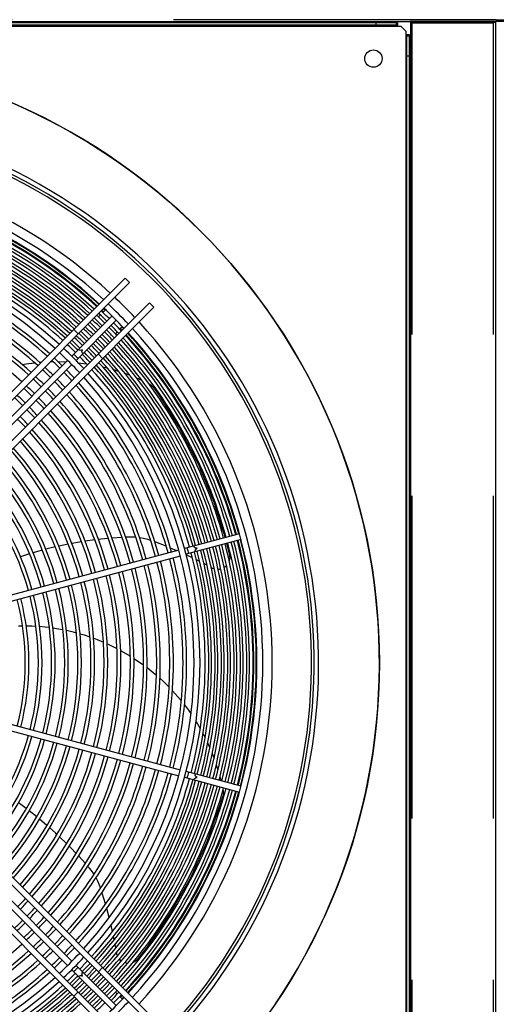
# Model space of a CAD drawing. Header units: centimetres. Extents: x -92429 to 178773, y 2337 to 428125.
# Tile 72 of 138: x 162387 to 162424, y 9265 to 9341. Entities that reach past the tile are written whole.
import ezdxf

# ---------------------------------------------------------------- set-up
doc = ezdxf.new("R2010")
doc.units = ezdxf.units.CM
doc.header["$LTSCALE"] = 50
doc.linetypes.add('DASHED', pattern=[0.75, 0.5, -0.25])
doc.layers.add('WL_urządzenia', color=1, linetype='Continuous')

msp = doc.modelspace()

# ---------------------------------------------------------------- linework, layer by layer
at = {"layer": 'WL_urządzenia', "color": 1, "linetype": 'Continuous'}
for p, q in [((162318.11, 9340.811, 2170), (162417.391, 9340.811, 2170)), ((162416.418, 9340.718, 2170), (162319.083, 9340.718, 2170)), ((162414.749, 9340.718, 2170), (162414.749, 9340.533, 2170)), ((162416.325, 9340.718, 2170), (162416.325, 9340.533, 2170)), ((162416.418, 9340.718, 2170), (162416.418, 9340.44, 2170)), ((162523.347, 9340.811, 2170), (162417.391, 9340.811, 2170)), ((162417.438, 9340.765, 2170), (162424.019, 9340.765, 2170)), ((162417.438, 9340.765, 2170), (162417.438, 9241.483, 2170)), ((162424.019, 9340.765, 2170), (162424.019, 9241.483, 2170)), ((162319.083, 9340.44, 2170), (162416.418, 9340.44, 2170)), ((162416.325, 9340.533, 2170), (162319.176, 9340.533, 2170)), ((162416.418, 9340.533, 2170), (162416.325, 9340.533, 2170)), ((162416.418, 9340.44, 2170), (162416.696, 9340.44, 2170)), ((162416.696, 9340.44, 2170), (162417.067, 9340.069, 2170)), ((162417.067, 9340.069, 2170), (162417.067, 9339.791, 2170)), ((162417.067, 9339.791, 2170), (162417.345, 9339.791, 2170)), ((162417.067, 9339.791, 2170), (162417.067, 9242.456, 2170)), ((162417.16, 9339.699, 2170), (162417.16, 9339.791, 2170)), ((162417.16, 9242.549, 2170), (162417.16, 9339.699, 2170)), ((162417.16, 9339.699, 2170), (162417.345, 9339.699, 2170)), ((162417.345, 9339.791, 2170), (162417.345, 9242.456, 2170)), ((162417.345, 9338.123, 2170), (162417.16, 9338.123, 2170)), ((162417.345, 9338.123, 2170), (162417.16, 9338.123, 2170)), ((162371.285, 9296.887, 2170), (162395.314, 9320.916, 2170)), ((162395.314, 9320.916, 2170), (162395.641, 9320.588, 2170)), ((162395.641, 9320.588, 2170), (162371.676, 9296.622, 2170)), ((162373.249, 9295.049, 2170), (162397.215, 9319.015, 2170)), ((162397.542, 9318.687, 2170), (162373.514, 9294.659, 2170)), ((162397.215, 9319.015, 2170), (162397.542, 9318.687, 2170)), ((162394.297, 9317.998, 2170), (162391.184, 9314.885, 2170)), ((162393.244, 9317.928, 2170), (162393.395, 9318.079, 2170)), ((162393.591, 9318.276, 2170), (162393.798, 9318.482, 2170)), ((162391.511, 9314.557, 2170), (162394.625, 9317.671, 2170)), ((162395.109, 9317.171, 2170), (162394.902, 9316.965, 2170)), ((162391.338, 9316.94, 2170), (162391.666, 9316.613, 2170)), ((162394.705, 9316.768, 2170), (162394.555, 9316.617, 2170)), ((162393.239, 9315.039, 2170), (162393.567, 9314.712, 2170)), ((162390.856, 9314.557, 2170), (162380.236, 9303.937, 2170)), ((162380.564, 9303.61, 2170), (162391.184, 9314.229, 2170)), ((162387.327, 9314.238, 2170), (162387.648, 9314.29, 2170)), ((162387.648, 9314.29, 2170), (162388.301, 9314.376, 2170)), ((162388.678, 9314.412, 2170), (162388.822, 9314.424, 2170)), ((162389.515, 9314.461, 2170), (162389.618, 9314.464, 2170)), ((162389.618, 9314.464, 2170), (162389.714, 9314.466, 2170)), ((162390.115, 9314.469, 2170), (162390.638, 9314.457, 2170)), ((162390.638, 9314.457, 2170), (162390.751, 9314.452, 2170)), ((162391.684, 9314.38, 2170), (162392.31, 9314.301, 2170)), ((162393.033, 9314.177, 2170), (162393.107, 9314.163, 2170)), ((162393.571, 9314.063, 2170), (162393.783, 9314.012, 2170)), ((162393.783, 9314.012, 2170), (162393.932, 9313.975, 2170)), ((162394.412, 9313.843, 2170), (162394.787, 9313.729, 2170)), ((162395.286, 9313.561, 2170), (162395.675, 9313.418, 2170)), ((162396.195, 9313.207, 2170), (162396.601, 9313.027, 2170)), ((162397.145, 9312.764, 2170), (162397.173, 9312.75, 2170)), ((162397.173, 9312.75, 2170), (162397.305, 9312.668, 2170)), ((162397.305, 9312.668, 2170), (162397.441, 9312.544, 2170)), ((162397.441, 9312.544, 2170), (162397.505, 9312.464, 2170)), ((162397.505, 9312.464, 2170), (162397.893, 9311.914, 2170)), ((162397.893, 9311.914, 2170), (162399.538, 9309.298, 2170)), ((162399.538, 9309.298, 2170), (162400.966, 9306.534, 2170)), ((162400.966, 9306.534, 2170), (162402.153, 9303.663, 2170)), ((162402.153, 9303.663, 2170), (162403.059, 9300.824, 2170)), ((162404.178, 9301.124, 2170), (162399.925, 9299.985, 2170)), ((162390.908, 9300.323, 2170), (162390.172, 9300.169, 2170)), ((162391.772, 9300.48, 2170), (162391.186, 9300.376, 2170)), ((162391.931, 9300.506, 2170), (162391.772, 9300.48, 2170)), ((162392.965, 9300.655, 2170), (162392.212, 9300.55, 2170)), ((162393.427, 9300.71, 2170), (162393.249, 9300.69, 2170)), ((162394.01, 9300.77, 2170), (162393.427, 9300.71, 2170)), ((162395.065, 9300.849, 2170), (162394.297, 9300.795, 2170)), ((162395.55, 9300.873, 2170), (162395.354, 9300.864, 2170)), ((162395.788, 9300.877, 2170), (162395.55, 9300.873, 2170)), ((162396.102, 9300.863, 2170), (162395.788, 9300.877, 2170)), ((162396.14, 9300.86, 2170), (162396.102, 9300.863, 2170)), ((162396.746, 9300.767, 2170), (162396.446, 9300.823, 2170)), ((162397.067, 9300.684, 2170), (162396.746, 9300.767, 2170)), ((162397.28, 9300.615, 2170), (162397.067, 9300.684, 2170)), ((162397.297, 9300.609, 2170), (162397.28, 9300.615, 2170)), ((162397.686, 9300.469, 2170), (162397.626, 9300.491, 2170)), ((162398.502, 9300.156, 2170), (162397.686, 9300.469, 2170)), ((162404.298, 9300.677, 2170), (162400.045, 9299.537, 2170)), ((162403.179, 9300.377, 2170), (162403.395, 9299.503, 2170)), ((162399.477, 9299.865, 2170), (162384.97, 9295.978, 2170)), ((162387.911, 9299.576, 2170), (162387.202, 9299.351, 2170)), ((162388.516, 9299.752, 2170), (162388.179, 9299.656, 2170)), ((162388.898, 9299.857, 2170), (162388.516, 9299.752, 2170)), ((162389.897, 9300.107, 2170), (162389.169, 9299.928, 2170)), ((162399.311, 9299.82, 2170), (162398.83, 9300.023, 2170)), ((162385.09, 9295.53, 2170), (162399.597, 9299.417, 2170)), ((162400.524, 9299.266, 2170), (162400.058, 9299.486, 2170)), ((162401.097, 9298.982, 2170), (162400.849, 9299.107, 2170)), ((162401.665, 9298.686, 2170), (162401.422, 9298.814, 2170)), ((162403.391, 9299.062, 2170), (162403.384, 9299.035, 2170)), ((162403.419, 9299.241, 2170), (162403.391, 9299.062, 2170)), ((162403.395, 9299.503, 2170), (162403.41, 9299.427, 2170)), ((162403.41, 9299.427, 2170), (162403.419, 9299.241, 2170)), ((162401.669, 9298.683, 2170), (162401.665, 9298.686, 2170)), ((162402.045, 9298.479, 2170), (162401.992, 9298.508, 2170)), ((162402.099, 9298.451, 2170), (162402.045, 9298.479, 2170)), ((162402.233, 9298.401, 2170), (162402.099, 9298.451, 2170)), ((162402.629, 9298.374, 2170), (162402.524, 9298.364, 2170)), ((162402.735, 9298.396, 2170), (162402.629, 9298.374, 2170)), ((162403.114, 9298.602, 2170), (162402.995, 9298.511, 2170)), ((162403.179, 9298.668, 2170), (162403.114, 9298.602, 2170)), ((162387.059, 9294.005, 2170), (162387.362, 9294.01, 2170)), ((162387.643, 9294.009, 2170), (162388.087, 9293.996, 2170)), ((162388.087, 9293.996, 2170), (162388.396, 9293.981, 2170)), ((162388.679, 9293.961, 2170), (162389.124, 9293.919, 2170)), ((162389.124, 9293.919, 2170), (162389.437, 9293.882, 2170)), ((162389.722, 9293.843, 2170), (162390.156, 9293.773, 2170)), ((162390.156, 9293.773, 2170), (162390.483, 9293.712, 2170)), ((162390.77, 9293.653, 2170), (162391.17, 9293.561, 2170)), ((162391.17, 9293.561, 2170), (162391.534, 9293.467, 2170)), ((162391.821, 9293.387, 2170), (162392.149, 9293.288, 2170)), ((162392.149, 9293.288, 2170), (162392.586, 9293.144, 2170)), ((162392.873, 9293.042, 2170), (162393.007, 9292.992, 2170)), ((162393.007, 9292.992, 2170), (162393.157, 9292.934, 2170)), ((162393.157, 9292.934, 2170), (162393.637, 9292.738, 2170)), ((162393.923, 9292.612, 2170), (162393.993, 9292.58, 2170)), ((162393.993, 9292.58, 2170), (162394.683, 9292.244, 2170)), ((162394.967, 9292.093, 2170), (162395.72, 9291.656, 2170)), ((162396.001, 9291.478, 2170), (162396.663, 9291.025, 2170)), ((162396.663, 9291.025, 2170), (162396.744, 9290.966, 2170)), ((162397.02, 9290.759, 2170), (162397.486, 9290.388, 2170)), ((162397.486, 9290.388, 2170), (162397.748, 9290.167, 2170)), ((162398.018, 9289.928, 2170), (162398.256, 9289.707, 2170)), ((162398.256, 9289.707, 2170), (162398.725, 9289.245, 2170)), ((162398.986, 9288.971, 2170), (162399.606, 9288.262, 2170)), ((162399.606, 9288.262, 2170), (162399.666, 9288.188, 2170)), ((162373.514, 9287.589, 2170), (162397.542, 9263.56, 2170)), ((162399.915, 9287.873, 2170), (162400.228, 9287.454, 2170)), ((162400.228, 9287.454, 2170), (162400.422, 9287.178, 2170)), ((162397.215, 9263.233, 2170), (162373.249, 9287.199, 2170)), ((162399.597, 9282.83, 2170), (162385.09, 9286.717, 2170)), ((162400.812, 9286.582, 2170), (162401.135, 9286.04, 2170)), ((162384.97, 9286.27, 2170), (162399.477, 9282.383, 2170)), ((162395.314, 9261.332, 2170), (162371.285, 9285.36, 2170)), ((162371.676, 9285.626, 2170), (162395.641, 9261.66, 2170)), ((162401.354, 9285.642, 2170), (162401.517, 9285.327, 2170)), ((162401.723, 9284.899, 2170), (162401.814, 9284.701, 2170)), ((162401.814, 9284.701, 2170), (162401.876, 9284.561, 2170)), ((162402.068, 9284.101, 2170), (162402.209, 9283.736, 2170)), ((162402.384, 9283.24, 2170), (162402.51, 9282.844, 2170)), ((162399.925, 9282.263, 2170), (162404.178, 9281.123, 2170)), ((162404.298, 9281.571, 2170), (162400.045, 9282.711, 2170)), ((162402.664, 9282.305, 2170), (162402.746, 9281.987, 2170)), ((162402.9, 9281.284, 2170), (162402.906, 9281.253, 2170)), ((162402.906, 9281.253, 2170), (162402.923, 9281.098, 2170)), ((162402.886, 9280.815, 2170), (162402.69, 9280.171, 2170)), ((162402.909, 9280.915, 2170), (162402.886, 9280.815, 2170)), ((162402.923, 9281.098, 2170), (162402.909, 9280.915, 2170)), ((162387.334, 9280.073, 2170), (162387.051, 9280.278, 2170)), ((162387.652, 9279.836, 2170), (162387.334, 9280.073, 2170)), ((162402.69, 9280.171, 2170), (162401.642, 9277.264, 2170)), ((162388.464, 9279.203, 2170), (162387.875, 9279.666, 2170)), ((162389.257, 9278.539, 2170), (162388.682, 9279.024, 2170)), ((162380.236, 9278.31, 2170), (162390.856, 9267.691, 2170)), ((162391.184, 9268.018, 2170), (162380.564, 9278.638, 2170)), ((162389.913, 9277.955, 2170), (162389.47, 9278.353, 2170)), ((162390.031, 9277.846, 2170), (162389.913, 9277.955, 2170)), ((162390.785, 9277.123, 2170), (162390.239, 9277.651, 2170)), ((162391.113, 9276.792, 2170), (162390.987, 9276.92, 2170)), ((162391.518, 9276.37, 2170), (162391.113, 9276.792, 2170)), ((162401.642, 9277.264, 2170), (162400.344, 9274.437, 2170)), ((162392.23, 9275.587, 2170), (162391.715, 9276.159, 2170)), ((162392.548, 9275.219, 2170), (162392.42, 9275.368, 2170)), ((162392.697, 9275.034, 2170), (162392.548, 9275.219, 2170)), ((162392.88, 9274.778, 2170), (162392.697, 9275.034, 2170)), ((162392.901, 9274.746, 2170), (162392.88, 9274.778, 2170)), ((162393.201, 9274.212, 2170), (162393.061, 9274.483, 2170)), ((162400.344, 9274.437, 2170), (162398.812, 9271.734, 2170)), ((162393.333, 9273.908, 2170), (162393.201, 9274.212, 2170)), ((162393.41, 9273.697, 2170), (162393.333, 9273.908, 2170)), ((162393.415, 9273.68, 2170), (162393.41, 9273.697, 2170)), ((162393.545, 9273.288, 2170), (162393.525, 9273.348, 2170)), ((162393.801, 9272.452, 2170), (162393.545, 9273.288, 2170)), ((162394.089, 9271.395, 2170), (162393.898, 9272.112, 2170)), ((162398.812, 9271.734, 2170), (162397.076, 9269.197, 2170)), ((162394.344, 9270.311, 2170), (162394.231, 9270.814, 2170)), ((162394.473, 9269.684, 2170), (162394.418, 9269.957, 2170)), ((162394.589, 9269.055, 2170), (162394.541, 9269.325, 2170)), ((162394.59, 9269.05, 2170), (162394.589, 9269.055, 2170)), ((162397.076, 9269.197, 2170), (162396.298, 9268.194, 2170)), ((162394.66, 9268.628, 2170), (162394.651, 9268.687, 2170)), ((162394.672, 9268.568, 2170), (162394.66, 9268.628, 2170)), ((162394.714, 9268.432, 2170), (162394.672, 9268.568, 2170)), ((162394.625, 9264.577, 2170), (162391.511, 9267.691, 2170)), ((162393.567, 9267.536, 2170), (162393.239, 9267.208, 2170)), ((162394.937, 9268.103, 2170), (162394.865, 9268.179, 2170)), ((162395.02, 9268.033, 2170), (162394.937, 9268.103, 2170)), ((162395.416, 9267.861, 2170), (162395.271, 9267.899, 2170)), ((162395.507, 9267.85, 2170), (162395.416, 9267.861, 2170)), ((162395.949, 9267.926, 2170), (162395.923, 9267.915, 2170)), ((162396.107, 9268.014, 2170), (162395.949, 9267.926, 2170)), ((162396.247, 9268.135, 2170), (162396.107, 9268.014, 2170)), ((162396.298, 9268.194, 2170), (162396.247, 9268.135, 2170)), ((162394.297, 9264.249, 2170), (162391.184, 9267.363, 2170)), ((162391.666, 9265.635, 2170), (162391.338, 9265.307, 2170)), ((162394.555, 9265.63, 2170), (162394.705, 9265.48, 2170)), ((162394.902, 9265.283, 2170), (162395.109, 9265.076, 2170))]:
    msp.add_line(p, q, dxfattribs=at)
at = {"layer": 'WL_urządzenia', "color": 1, "linetype": 'DASHED'}
for p, q in [((162424.066, 9340.95, 2170), (162318.249, 9340.95, 2170)), ((162424.066, 9340.95, 2170), (162523.208, 9340.95, 2170)), ((162423.88, 9340.672, 2170), (162417.577, 9340.672, 2170)), ((162417.577, 9241.576, 2170), (162417.577, 9340.672, 2170)), ((162423.88, 9241.576, 2170), (162423.88, 9340.672, 2170))]:
    msp.add_line(p, q, dxfattribs=at)
at = {"layer": 'WL_urządzenia', "color": 1, "linetype": 'Continuous'}
for points in [[(162391.661, 9314.707, -0.037253), (162391.504, 9314.877, -0.037253), (162391.334, 9315.035)], [(162392.04, 9315.086, -0.407676), (162392.009, 9315.382, -0.407676), (162391.713, 9315.414)], [(162400.249, 9299.592, -0.037253), (162400.198, 9299.818, -0.037253), (162400.129, 9300.04)], [(162400.767, 9299.731, -0.407676), (162400.888, 9300.003, -0.407676), (162400.647, 9300.178)], [(162400.129, 9282.208, -0.037253), (162400.198, 9282.43, -0.037253), (162400.249, 9282.656)], [(162400.647, 9282.069, -0.407676), (162400.888, 9282.244, -0.407676), (162400.767, 9282.517)], [(162391.334, 9267.213, -0.037253), (162391.504, 9267.371, -0.037253), (162391.661, 9267.541)], [(162391.713, 9266.834, -0.407676), (162392.009, 9266.865, -0.407676), (162392.04, 9267.161)]]:
    msp.add_lwpolyline(points, format="xyb", dxfattribs=at)
for centre, radius in [((162414.564, 9337.937, 2170), 0.672), ((162414.564, 9337.937, 2170), 0.672), ((162367.75, 9291.124, 2170), 47.277)]:
    msp.add_circle(centre, radius, dxfattribs=at)
for radius, start, end in [(47.277, 229.44157, 220.55843), (42.566, 227.99606, 222.00394), (42.222, 228.02047, 221.97953), (42.012, 228.03557, 221.96443), (38.964, 47.31794, 132.68206), (38.239, 47.36195, 132.63805), (37.775, 47.39095, 132.60905), (37.205, 47.42763, 74.6431), (37.483, 47.40961, 74.64575), (37.544, 47.40571, 74.64632), (37.729, 47.39389, 74.64806), (36.501, 47.47444, 74.63622), (36.714, 47.4601, 74.63833), (36.992, 47.4416, 74.64105), (35.732, 47.52772, 74.62839), (36.011, 47.50819, 74.63126), (36.223, 47.49345, 74.63343), (35.029, 47.57851, 74.62093), (35.242, 47.56294, 74.62322), (35.52, 47.54286, 74.62617), (33.372, 47.70664, 132.29336), (32.908, 47.74479, 132.25521), (34.048, 47.6529, 74.61), (34.26, 47.63642, 74.61242), (34.538, 47.61518, 74.61555), (34.751, 47.59916, 74.6179), (33.769, 47.67476, 74.60679), (32.051, 47.81831, 74.58571), (32.329, 47.79404, 74.58927), (31.032, 47.91093, 74.5721), (31.31, 47.88505, 74.5759), (30.291, 47.98219, 74.56164), (30.013, 48.00985, 74.55757), (38.964, 43.36403, 46.63597), (29.272, 48.08611, 74.54638), (37.775, 43.31252, 46.68748), (38.239, 43.33298, 46.66702), (36.714, 45.36167, 46.73627), (36.992, 45.35895, 46.72322), (37.205, 45.3569, 46.71337), (37.483, 45.35425, 46.70065), (37.544, 46.41485, 46.6979), (37.729, 46.4079, 46.68956), (35.732, 45.37161, 46.78398), (36.011, 45.36874, 46.7702), (36.223, 45.36657, 46.75981), (36.501, 45.36378, 46.74639), (36.992, 43.27678, 44.64105), (37.205, 43.28663, 44.6431), (37.483, 43.29935, 44.64575), (37.729, 43.31044, 43.5921), (38.964, 317.31794, 42.68206), (34.538, 45.38445, 46.84569), (34.751, 45.3821, 46.83439), (35.029, 45.37907, 46.81982), (35.242, 45.37678, 46.80883), (35.52, 45.37383, 46.79467), (36.011, 43.2298, 44.63126), (36.223, 43.24019, 44.63343), (36.501, 43.25361, 44.63622), (36.714, 43.26372, 44.63833), (37.544, 43.3021, 43.58515), (37.483, 15.35425, 42.59039), (37.544, 15.35368, 42.59428), (37.729, 15.35194, 42.60611), (37.775, 317.39095, 42.60905), (38.239, 317.36195, 42.63805), (33.769, 45.39321, 46.88772), (34.048, 45.39, 46.8723), (34.26, 45.38757, 46.86067), (35.029, 43.18018, 44.62093), (35.242, 43.19117, 44.62322), (35.52, 43.20533, 44.62617), (35.732, 43.21602, 44.62839), (36.223, 15.36657, 42.50655), (36.501, 15.36378, 42.52556), (36.714, 15.36167, 42.5399), (36.992, 15.35895, 42.5584), (37.205, 15.3569, 42.57237), (32.908, 43.06287, 46.93713), (33.372, 43.08979, 46.91021), (33.769, 43.11228, 44.60679), (34.048, 43.1277, 44.61), (34.26, 43.13933, 44.61243), (34.538, 43.15431, 44.61555), (34.751, 43.16561, 44.6179), (35.242, 15.37678, 42.43706), (35.52, 15.37383, 42.45713), (35.732, 15.37161, 42.47228), (36.011, 15.36874, 42.49181), (31.31, 45.4241, 47.03608), (32.051, 45.41429, 46.98899), (32.329, 45.41073, 46.97187), (34.048, 15.39, 42.3471), (34.26, 15.38758, 42.36358), (34.538, 15.38445, 42.38482), (34.751, 15.3821, 42.40084), (35.029, 15.37907, 42.42148), (30.291, 45.43836, 47.1046), (31.032, 45.4279, 47.05433), (32.051, 43.01101, 44.58571), (32.329, 43.02813, 44.58927), (32.908, 317.74479, 42.25521), (33.372, 317.70664, 42.29336), (33.769, 15.39321, 42.32524), (29.272, 45.45362, 47.1779), (30.013, 45.44243, 47.12411), (31.032, 42.94567, 44.5721), (31.31, 42.96392, 44.5759), (32.051, 15.41429, 42.18169), (32.329, 15.41073, 42.20596), (28.253, 45.46998, 47.25649), (28.994, 45.45798, 47.1988), (30.013, 42.87589, 44.55757), (30.291, 42.8954, 44.56164), (31.032, 15.4279, 42.08907), (31.31, 15.4241, 42.11495), (27.975, 45.47466, 47.27893), (28.994, 42.8012, 44.54202), (29.272, 42.8221, 44.54638), (30.013, 15.44243, 41.99015), (30.291, 15.43836, 42.01781), (27.234, 42.65904, 44.51243), (27.975, 42.72107, 44.52534), (28.253, 42.74351, 44.53001), (28.994, 15.45797, 41.88426), (29.272, 15.45362, 41.9139), (26.956, 42.63487, 44.5074), (27.975, 15.47466, 41.77065), (28.253, 15.46998, 41.80248), (26.956, 15.4926, 41.64844), (27.234, 15.48757, 41.68271), (25.937, 15.51195, 41.51661), (26.215, 15.50652, 41.55361), (24.918, 15.53289, 41.37397), (25.196, 15.52701, 41.41405), (23.899, 15.55561, 41.21915), (24.177, 15.54922, 41.2627), (22.88, 15.58036, 41.0505), (23.158, 15.57339, 41.098), (21.12, 15.62872, 40.72081), (21.861, 15.60741, 40.86609), (22.139, 15.59978, 40.91811), (20.842, 15.63711, 40.6636), (36.501, 345.36378, 14.63622), (36.714, 345.36167, 14.63833), (36.992, 345.35895, 14.64105), (37.205, 345.3569, 14.6431), (37.483, 345.35425, 14.64575), (37.544, 345.35368, 14.64632), (37.729, 345.35194, 14.64806), (33.769, 345.39321, 14.60679), (34.048, 345.39, 14.61), (34.26, 345.38757, 14.61243), (34.538, 345.38445, 14.61555), (34.751, 345.3821, 14.6179), (35.029, 345.37907, 14.62093), (35.242, 345.37678, 14.62322), (35.52, 345.37383, 14.62617), (35.732, 345.37161, 14.62839), (36.011, 345.36874, 14.63126), (36.223, 345.36657, 14.63343), (31.032, 345.4279, 14.5721), (31.31, 345.4241, 14.5759), (32.051, 345.41429, 14.58571), (32.329, 345.41073, 14.58927), (27.975, 345.47466, 14.52534), (28.253, 345.46998, 14.53002), (28.994, 345.45797, 14.54203), (29.272, 345.45362, 14.54638), (30.013, 345.44243, 14.55757), (30.291, 345.43836, 14.56164), (24.918, 345.53289, 14.46711), (25.196, 345.52701, 14.47299), (25.937, 345.51196, 14.48804), (26.215, 345.50652, 14.49348), (26.956, 345.4926, 14.5074), (27.234, 345.48757, 14.51243), (21.861, 345.60741, 14.39259), (22.139, 345.59978, 14.40022), (22.88, 345.58036, 14.41964), (23.158, 345.57339, 14.42661), (23.899, 345.55561, 14.44439), (24.177, 345.54922, 14.45078), (19.823, 345.66986, 14.33014), (20.101, 345.66059, 14.33941), (20.842, 345.63711, 14.36289), (21.12, 345.62872, 14.37128), (20.842, 319.3364, 344.36289), (21.12, 319.27919, 344.37128), (21.861, 319.13391, 344.39259), (22.139, 319.08189, 344.40022), (22.88, 318.9495, 344.41964), (23.158, 318.902, 344.42661), (23.899, 318.78085, 344.44439), (24.177, 318.7373, 344.45078), (24.918, 318.62603, 344.46711), (25.196, 318.58595, 344.47299), (25.937, 318.48339, 344.48805), (26.215, 318.44639, 344.49348), (26.956, 318.35156, 344.5074), (27.234, 318.31729, 344.51243), (27.975, 318.22935, 344.52534), (28.253, 318.19752, 344.53002), (28.994, 318.11574, 344.54203), (29.272, 318.0861, 344.54638), (30.013, 318.00985, 344.55757), (30.291, 317.98219, 344.56164), (31.032, 317.91093, 344.5721), (31.31, 317.88505, 344.5759), (32.051, 317.81831, 344.58571), (32.329, 317.79404, 344.58927), (33.769, 317.67476, 344.60679), (34.048, 317.6529, 344.61), (34.26, 317.63642, 344.61242), (34.538, 317.61518, 344.61555), (34.751, 317.59916, 344.6179), (35.029, 317.57852, 344.62093), (35.242, 317.56294, 344.62322), (35.52, 317.54287, 344.62617), (35.732, 317.52772, 344.62839), (36.011, 317.50819, 344.63126), (36.223, 317.49345, 344.63343), (36.501, 317.47444, 344.63622), (36.714, 317.4601, 344.63833), (36.992, 317.4416, 344.64105), (37.205, 317.42763, 344.6431), (37.483, 317.40961, 344.64575), (37.544, 317.40572, 344.64632), (37.729, 317.39389, 344.64806), (26.956, 315.4926, 317.36513), (27.234, 315.48757, 317.34096), (27.975, 315.47466, 317.27893), (28.253, 315.46999, 317.25649), (28.994, 315.45798, 317.1988), (27.975, 312.72107, 314.52534), (28.253, 312.74351, 314.53002), (29.272, 315.45362, 317.1779), (30.013, 315.44243, 317.12411), (28.994, 312.8012, 314.54202), (29.272, 312.8221, 314.54638), (30.291, 315.43836, 317.1046), (31.032, 315.4279, 317.05433), (31.31, 315.4241, 317.03608), (29.272, 285.45362, 311.91389), (30.013, 312.87589, 314.55757), (30.291, 312.8954, 314.56164), (31.032, 312.94567, 314.5721), (32.051, 315.41429, 316.98899), (32.329, 315.41073, 316.97187), (30.013, 285.44243, 311.99015), (30.291, 285.43836, 312.01781), (31.31, 312.96392, 314.5759), (32.051, 313.01101, 314.58571), (32.908, 313.06287, 316.93713), (33.372, 313.08979, 316.91021), (31.032, 285.4279, 312.08907), (31.31, 285.4241, 312.11495), (32.329, 313.02813, 314.58927), (33.769, 315.39321, 316.88772), (34.048, 315.39, 316.8723), (34.26, 315.38757, 316.86067), (34.538, 315.38445, 316.84569), (32.908, 227.74479, 312.25521), (32.051, 285.41429, 312.18169), (32.329, 285.41073, 312.20596), (33.769, 313.11228, 314.60679), (34.048, 313.1277, 314.61), (34.26, 313.13933, 314.61243), (34.751, 315.3821, 316.83439), (35.029, 315.37907, 316.81982), (35.242, 315.37678, 316.80883), (35.52, 315.37383, 316.79467), (33.372, 227.70664, 312.29336), (33.769, 285.39321, 312.32524), (34.538, 313.15431, 314.61555), (34.751, 313.16561, 314.6179), (35.029, 313.18018, 314.62093), (35.242, 313.19117, 314.62322), (35.732, 315.37161, 316.78398), (36.011, 315.36874, 316.7702), (36.223, 315.36657, 316.75981), (36.501, 315.36378, 316.74639), (34.048, 285.39, 312.3471), (34.26, 285.38758, 312.36358), (34.538, 285.38445, 312.38482), (34.751, 285.3821, 312.40084), (35.029, 285.37907, 312.42149), (35.52, 313.20533, 314.62617), (35.732, 313.21602, 314.62839), (36.011, 313.2298, 314.63126), (36.223, 313.24019, 314.63343), (37.775, 313.31252, 316.68748), (36.714, 315.36167, 316.73628), (36.992, 315.35895, 316.72322), (37.205, 315.3569, 316.71337), (37.483, 315.35425, 316.70065), (37.544, 316.41485, 316.6979), (37.729, 316.4079, 316.68956), (35.242, 285.37678, 312.43706), (35.52, 285.37383, 312.45714), (35.732, 285.37161, 312.47228), (36.501, 313.25361, 314.63622), (36.714, 313.26373, 314.63833), (36.992, 313.27678, 314.64105), (38.239, 313.33298, 316.66702)]:
    msp.add_arc((162367.75, 9291.124, 2170), radius, start, end, dxfattribs=at)

doc.saveas('drawing.dxf')
